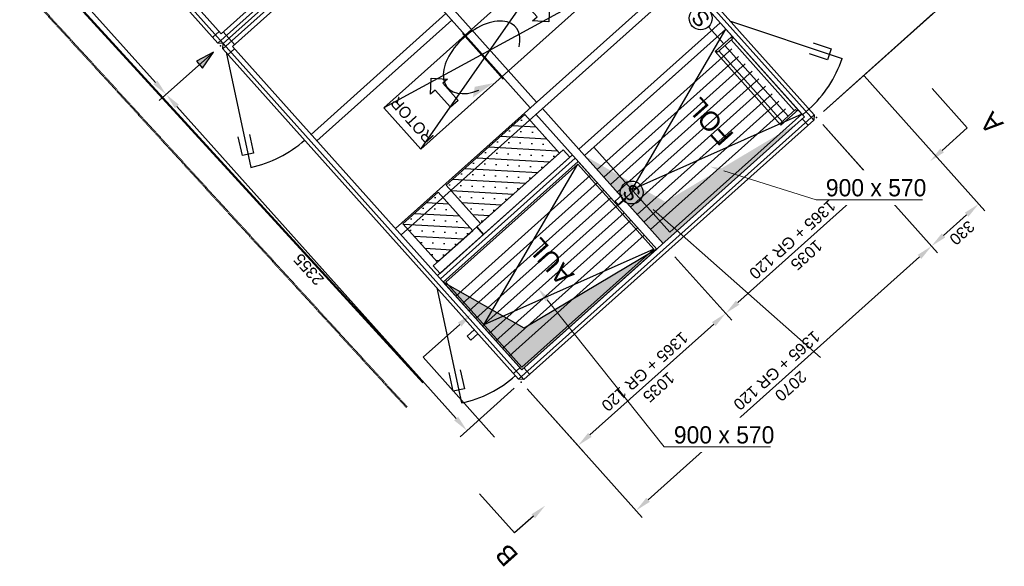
# Model space of a CAD drawing. Header units: millimetres. Extents: x -5775 to 84228, y -103402 to 6925.
# Tile 2 of 42: x 79087 to 84228, y -103402 to -100548. Entities that reach past the tile are written whole.
import ezdxf
from ezdxf import colors
from ezdxf.entities.mleader import LeaderData, LeaderLine
from ezdxf.enums import TextEntityAlignment as Align
from ezdxf.math import Vec2, Vec3

# ---------------------------------------------------------------- set-up
doc = ezdxf.new("R2010")
doc.units = ezdxf.units.MM
doc.header["$LTSCALE"] = 0.4
doc.linetypes.add('STRICHLINIE', pattern=[19.05, 12.7, -6.35])
for name, color, linetype, lineweight in [('Pi_lü_Beschriftung', 43, 'Continuous', 18), ('PI_THRL_Heizungsleitung-Rücklauf', 140, 'STRICHLINIE', 50), ('PI_THVL_Heizungsleitung-Vorlauf', 230, 'Continuous', 50)]:
    doc.layers.add(name, color=color, linetype=linetype, lineweight=lineweight)
doc.layers.add('RLT 2', color=253, linetype='Continuous')
doc.styles.add('Arial', font='arial.ttf', dxfattribs={"width": 0.95, "height": 1.8})
doc.styles.add('ROMANS8', font='arial.ttf')

# ---------------------------------------------------------------- blocks, each defined once
blk = doc.blocks.new('RLT2')
at = {"layer": 'RLT 2'}
blk.add_hatch(color=256, dxfattribs=at).paths.add_polyline_path([(103982.2, -112073.8), (104038.8, -111990.2), (103949.5, -112037.3)])
at = {"layer": 'RLT 2', "ltscale": 10}
h = blk.add_hatch(dxfattribs=at)
h.set_pattern_fill('SACNCR', color=256, scale=25, angle=131.8232, style=0)
h.set_pattern_definition([(176.8232, (111551.74, -111762.49), (-3.299, -59.43977), []), (176.8232, (111523.67, -111731.12), (-3.299, -59.43977), [0, -59.53125])])
h.paths.add_polyline_path([(105433.5, -112885.9), (105844.9, -112517.8), (105664.8, -112316.6), (105253.5, -112684.7)])
for points in [[(107090.5, -112359.3), (106398.3, -112772.4), (105976.2, -112531.1), (106386.3, -112989.5)], [(106352.8, -113019.5), (105660.6, -113432.5), (105238.4, -113191.3), (105648.5, -113649.6)]]:
    blk.add_hatch(color=256, dxfattribs=at).paths.add_polyline_path(points)
h = blk.add_hatch(dxfattribs=at)
h.set_pattern_fill('SACNCR', color=256, scale=25, angle=131.8232, style=0)
h.set_pattern_definition([(176.8232, (111101.264, -112165.59), (-3.299, -59.43977), []), (176.8232, (111073.194, -112134.223), (-3.299, -59.43977), [0, -59.53125])])
h.paths.add_polyline_path([(105208.1, -113087.7), (105392.1, -112922.9), (105212.1, -112721.7), (105028, -112886.4)])
for p, q in [((103735.4, -112149), (101616.9, -109781.5)), ((105692.6, -112281.7), (104842.4, -111331.6)), ((105726.1, -112251.7), (104875.9, -111301.6)), ((107223.4, -112300.8), (108084.1, -111530.6)), ((106463.9, -111591.5), (104988.4, -112911.9)), ((106493.9, -111625.1), (105018.4, -112945.4)), ((105252.5, -111789.9), (104548.3, -112420)), ((107223.4, -112300.8), (107797.2, -111787.3)), ((105282.5, -111823.4), (104578.3, -112453.6)), ((106683.9, -111837.4), (105946.2, -112497.6)), ((106702.6, -111948.3), (106622.6, -111858.8)), ((106737.5, -111829.8), (107320.8, -112024.7)), ((105552.1, -112132.2), (105338.7, -111893.8)), ((106713.9, -111871), (105976.2, -112531.1)), ((106657.9, -111988.3), (106741.7, -111913.2)), ((106747.3, -111908.2), (106713.9, -111871)), ((106713.9, -111871), (107124, -112329.3)), ((106741.7, -111913.2), (106747.3, -111908.2)), ((106741.7, -111913.2), (106748.4, -111920.7)), ((106748.4, -111920.7), (106670.1, -111990.7)), ((107039.3, -112324.6), (106709.2, -111955.7)), ((107071, -112296.2), (106740.9, -111927.4)), ((104038.8, -111990.2), (103755.7, -112243.6)), ((104038.8, -111990.2), (103755.7, -112243.6)), ((104104.6, -111991.7), (104233.8, -112593)), ((106041.2, -112603.8), (106745.4, -111973.6)), ((106076.2, -112642.9), (106780.4, -112012.8)), ((107001.3, -112372), (106657.9, -111988.3)), ((106670.1, -111990.7), (106663.4, -111983.3)), ((107007.7, -112352.9), (106677.6, -111984)), ((106111.2, -112682.1), (106815.4, -112051.9)), ((106146.2, -112721.2), (106850.5, -112091)), ((107435.5, -112115), (108065.8, -112819.3)), ((106181.2, -112760.3), (106885.5, -112130.1)), ((106216.3, -112799.4), (106920.5, -112169.3)), ((106251.3, -112838.5), (106955.5, -112208.4)), ((105305.8, -113904), (103847.5, -112274.2)), ((106286.3, -112877.7), (106990.5, -112247.5)), ((106352.8, -113019.5), (105722.6, -112315.2)), ((106386.3, -112989.5), (105756.1, -112285.2)), ((106321.3, -112916.8), (107025.5, -112286.6)), ((107078.4, -112289.6), (107000.2, -112359.6)), ((107090.7, -112292), (107001.3, -112372)), ((107085.1, -112297), (107078.4, -112289.6)), ((107124, -112329.3), (107090.7, -112292)), ((107000.2, -112359.6), (107006.9, -112367)), ((107219.6, -112368.6), (107819.9, -113039.4)), ((107219.6, -112368.6), (107516.4, -112700.3)), ((107219.6, -112368.6), (107819.9, -113039.4)), ((105912.6, -112527.6), (105208.4, -113157.8)), ((105927.7, -112544.4), (105223.4, -113174.5)), ((105942.7, -112561.2), (105238.4, -113191.3)), ((106352.8, -113019.5), (105942.7, -112561.2)), ((105942.7, -112561.2), (106352.8, -113019.5)), ((105303.5, -113264), (106007.7, -112633.8)), ((105338.5, -113303.1), (106042.7, -112672.9)), ((105373.5, -113342.2), (106077.7, -112712.1)), ((106135.3, -112768.9), (106172.5, -112735.6)), ((107421.8, -112720.6), (106775.7, -113298.7)), ((105408.5, -113381.3), (106112.7, -112751.2)), ((105443.5, -113420.5), (106147.7, -112790.3)), ((106154.3, -112790.1), (106135.3, -112768.9)), ((106147.7, -112790.3), (106177.5, -112763.6)), ((106191.5, -112756.8), (106154.3, -112790.1)), ((105478.5, -113459.6), (106182.7, -112829.4)), ((107971.2, -112839.6), (107850.4, -112947.6)), ((105513.5, -113498.7), (106217.7, -112868.6)), ((105548.5, -113537.8), (106252.7, -112907.7)), ((105583.5, -113577), (106287.7, -112946.8)), ((105648.5, -113649.6), (106352.8, -113019.5)), ((106352.8, -113019.5), (105660.6, -113432.5)), ((107725.3, -113059.6), (106307.9, -114328)), ((106448.3, -113058.8), (106745.2, -113390.5)), ((106448.3, -113058.8), (106745.2, -113390.5)), ((105660.6, -113432.5), (105238.4, -113191.3)), ((105238.4, -113191.3), (105648.5, -113649.6)), ((105204.9, -113221.3), (105334.1, -113822.6)), ((105363.2, -113473.2), (105400.5, -113439.9)), ((106004.5, -113988.9), (106650.6, -113410.7)), ((105382.2, -113494.4), (105363.2, -113473.2)), ((105419.5, -113461.1), (105382.2, -113494.4)), ((105609.2, -113745.2), (105326.1, -113998.6)), ((105677, -113748.9), (106277.3, -114419.7)), ((105677, -113748.9), (105973.9, -114080.7))]:
    blk.add_line(p, q, dxfattribs=at)
at = {"layer": 'RLT 2', "ltscale": 15}
for p, q in [((106713.9, -111871), (106024.6, -112487.8)), ((106223, -112709.5), (106713.9, -111871)), ((107110.7, -112314.4), (106713.9, -111871)), ((107110.7, -112314.4), (106223, -112709.5)), ((106421.4, -112931.2), (107110.7, -112314.4)), ((106024.6, -112487.8), (106421.4, -112931.2)), ((105941.9, -112575.3), (105252.6, -113192.1)), ((105450.9, -113413.8), (105941.9, -112575.3)), ((106338.6, -113018.7), (105941.9, -112575.3)), ((106338.6, -113018.7), (105450.9, -113413.8)), ((105649.3, -113635.5), (106338.6, -113018.7)), ((105252.6, -113192.1), (105649.3, -113635.5))]:
    blk.add_line(p, q, dxfattribs=at)
at = {"layer": 'RLT 2'}
for p, q in [((104038.8, -111990.2), (103949.5, -112037.3)), ((103982.2, -112073.8), (104038.8, -111990.2)), ((103949.5, -112037.3), (103982.2, -112073.8))]:
    blk.add_line(p, q, dxfattribs=at)
at = {"layer": 'RLT 2', "ltscale": 10}
for points in [[(104831, -111281.4), (104089.5, -111944.9), (104061.3, -111943.3), (101857.4, -109480.4), (101859, -109452.2), (102600.4, -108788.7), (102628.7, -108790.2), (104832.6, -111253.1), (104831, -111281.4)], [(104782.4, -111264.5), (104078.1, -111894.7), (101907.6, -109469), (102611.8, -108838.9), (104782.4, -111264.5)], [(104089.5, -111944.9), (101859, -109452.2)], [(107172.7, -112346.1), (105659.9, -113699.8), (105631.7, -113698.3), (104088, -111973.1), (104089.5, -111944.9), (105602.3, -110591.2), (105630.5, -110592.8), (107174.3, -112317.9), (107172.7, -112346.1)], [(105630.5, -110592.8), (104088, -111973.1)], [(107172.7, -112346.1), (105602.3, -110591.2)], [(107124, -112329.3), (105648.5, -113649.6), (104138.2, -111961.7), (105613.7, -110641.4), (107124, -112329.3)], [(104832.6, -111253.1), (104061.3, -111943.3)], [(105121.1, -112497.8), (106037.7, -111677.6), (105844.3, -111461.5), (104927.7, -112281.7), (105121.1, -112497.8), (105844.3, -111461.5), (106037.7, -111677.6), (104927.7, -112281.7)], [(104034.6, -111913.5), (104068.1, -111883.5)], [(104119.3, -111918.2), (104089.3, -111884.7)], [(105659.9, -113699.8), (104089.5, -111944.9)], [(104119.3, -111918.2), (104149.3, -111951.7)], [(104114.6, -112002.9), (104148.2, -111972.9)], [(107843.5, -112503.8), (107974.6, -112386.4), (107791.3, -112181.5)], [(107174.3, -112317.9), (105631.7, -113698.3)], [(107147.6, -112288.1), (107114, -112318.1)], [(107142.9, -112372.8), (107112.9, -112339.3)], [(106334.8, -112812.9), (107208.1, -113585.4)], [(105324.2, -113413.1), (105133.4, -113583.8), (105506.6, -114000.9)], [(105605, -113668.4), (105638.5, -113638.4)], [(105689.7, -113673.1), (105659.7, -113639.6)], [(105708.8, -114413.9), (105611.2, -114501.3), (105427.8, -114296.4)]]:
    blk.add_lwpolyline(points, dxfattribs=at)
for points in [[(105688.7, -111681.3), (105768.7, -111770.7), (105793.9, -111748.2), (105789.2, -111832.9), (105704.4, -111828.2), (105729.6, -111805.7), (105649.6, -111716.3)], [(105276.7, -112278.1), (105196.7, -112188.6), (105171.5, -112211.1), (105176.2, -112126.4), (105260.9, -112131.1), (105235.8, -112153.6), (105315.8, -112243)], [(105433.5, -112885.9), (105844.9, -112517.8), (105664.8, -112316.6), (105253.5, -112684.7)], [(105864.6, -112500.2), (105413.7, -112903.6), (105448.8, -112942.7), (105899.6, -112539.3)], [(105208.1, -113087.7), (105392.1, -112922.9), (105212.1, -112721.7), (105028, -112886.4)], [(105413.7, -112903.6), (105186.5, -113107), (105221.5, -113146.1), (105448.8, -112942.7)]]:
    blk.add_lwpolyline(points, close=True, dxfattribs=at)
at = {"layer": 'RLT 2'}
for points in [[(107169.2, -111942.1), (107264, -111974), (107244.9, -112030.8), (107150.1, -111999)], [(104227.1, -112420.5), (104248.3, -112518.3), (104189.6, -112531), (104168.5, -112433.2)], [(105327.4, -113650.1), (105348.6, -113747.8), (105289.9, -113760.5), (105268.7, -113662.8)]]:
    blk.add_lwpolyline(points, dxfattribs=at)
at = {"layer": 'RLT 2', "ltscale": 10}
for centre in [(106582.5, -111814.1), (106222.2, -112723.6)]:
    blk.add_circle(centre, 60, dxfattribs=at)
for centre, start, end in [((106737.5, -111829.8), 311.8233, 341.5232), ((104104.6, -111991.7), 282.1232, 311.8233), ((105204.9, -113221.3), 282.1232, 311.8233)]:
    blk.add_arc(centre, 615, start, end, dxfattribs=at)
at = {"layer": 'RLT 2'}
blk.add_ellipse((105439, -112018), major_axis=(-177.7, -159), ratio=0.581318, start_param=2.443832, end_param=7.298933, dxfattribs=at)
at = {"layer": 'RLT 2', "ltscale": 10}
for p in [(104074.6, -111958.2), (104074.6, -111958.2), (107187.6, -112332.8), (105645, -113713.2)]:
    blk.add_point(p, dxfattribs=at)
for points in [[(103725, -112158.3), (103745.9, -112139.7), (103791.4, -112211.6)], [(103837, -112283.5), (103857.9, -112264.9), (103791.4, -112211.6)], [(107852.8, -112514.2), (107780.9, -112559.8), (107834.1, -112493.4)], [(107431.2, -112731), (107412.5, -112710.1), (107484.4, -112664.5)], [(106325.6, -112823.4), (106271.9, -112757.3), (106344.1, -112802.4)], [(107980.5, -112850), (107961.8, -112829.1), (108033.8, -112783.6)], [(107859.8, -112958), (107841.1, -112937.2), (107787.8, -113003.6)], [(107734.6, -113070.1), (107715.9, -113049.2), (107787.8, -113003.6)], [(106785.1, -113309.1), (106766.4, -113288.3), (106713.2, -113354.7)], [(105314.9, -113402.7), (105386.8, -113357.1), (105333.5, -113423.6)], [(106659.9, -113421.2), (106641.2, -113400.3), (106713.2, -113354.7)], [(105295.4, -113913.3), (105316.3, -113894.6), (105361.8, -113966.6)], [(106013.8, -113999.3), (105995.1, -113978.5), (105941.9, -114044.9)], [(106317.2, -114338.4), (106298.5, -114317.5), (106245.3, -114384)], [(105699.5, -114403.5), (105771.4, -114357.9), (105718.2, -114424.4)]]:
    blk.add_solid(points, dxfattribs=at)
at = {"layer": 'RLT 2'}
blk.add_solid([(105403, -112171.8), (105392.8, -112227.8), (105499.7, -112152.3)], dxfattribs=at)
at = {"layer": 'RLT 2', "style": 'Arial'}
for s, height, p in [('S', 80, (106637.1, -111816.8)), ('FOL', 100, (106761.2, -112421.3)), ('A', 100, (108168.2, -112363.4)), ('S', 80, (106276.8, -112726.3)), ('AUL', 100, (105926.4, -113152.9)), ('B', 100, (105636.3, -114618.8))]:
    blk.add_text(s, height=height, rotation=131.8233, dxfattribs=at).set_placement(p)
at = {"layer": 'RLT 2', "ltscale": 10, "insert": (105149, -112472.8), "char_height": 60, "width": 310, "attachment_point": 1, "rotation": 131.8232, "style": 'Arial'}
blk.add_mtext('ROTOR', dxfattribs=at)
at = {"layer": 'RLT 2', "ltscale": 10, "char_height": 60, "attachment_point": 5, "style": 'ROMANS8'}
for s, insert, rotation in [('\\A1;1365 + GR 120', (107062.1, -112968.6), 221.8232), ('\\A1;330', (107947.3, -112934.3), 221.8232), ('\\A1;1035', (107135.2, -113050.4), 221.8232), ('\\A1;2355', (104535.9, -113125.5), 131.8232), ('\\A1;1365 + GR 120', (106979.9, -113652.8), 221.8232), ('\\A1;1365 + GR 120', (106290.8, -113658.8), 221.8232), ('\\A1;1035', (106364, -113740.5), 221.8232), ('\\A1;2070', (107053, -113734.5), 221.8232)]:
    blk.add_mtext(s, dxfattribs=dict(at, insert=insert, rotation=rotation))
at = {"layer": 'RLT 2', "ltscale": 10, "style": 'Arial'}
blk.add_attdef('TYP', text='', height=40, rotation=131.8233, dxfattribs=at).set_placement((102394.9, -109301.3), align=Align.MIDDLE_CENTER)

msp = doc.modelspace()

# ---------------------------------------------------------------- linework, layer by layer
at = {"layer": 'PI_THRL_Heizungsleitung-Rücklauf'}
msp.add_line((77950.5, -99121.9), (81108.7, -102572.7), dxfattribs=at)
at = {"layer": 'PI_THVL_Heizungsleitung-Vorlauf'}
msp.add_line((78162.4, -99131.3), (81193.6, -102443.2), dxfattribs=at)

# ---------------------------------------------------------------- block references
at = {"layer": 'RLT 2'}
msp.add_blockref('RLT2', (-23939.9, 11273.1), dxfattribs=at)

# ---------------------------------------------------------------- next in the draw order: leaders
at = {"layer": 'Pi_lü_Beschriftung'}
ml = msp.add_multileader_mtext('Standard', dxfattribs=at)
ml.set_content('900 x 500', color=256, style='Arial')
ml.set_leader_properties(color=256, linetype='ByLayer', lineweight=-1)
ml.build(insert=Vec2(0, 0))
ml.multileader.update_dxf_attribs({"text_left_attachment_type": 6, "text_right_attachment_type": 6, "dogleg_length": 0.5, "arrow_head_size": 75, "scale": 50})
ctx = ml.context
ctx.base_point, ctx.scale, ctx.char_height, ctx.arrow_head_size, ctx.landing_gap_size, ctx.plane_origin = Vec3(78340.9, -100364.8), 50, 90, 75, 25, Vec3(78509.6, -101220.9)
ctx.left_attachment, ctx.right_attachment = 6, 6
notes = []
notes.append((ctx, [(1, (1, 1, 0), (78929.9, -100364.8), (-1, 0), 25, [(0, [(79655.6, -99877.6)], 0, [])])]))
ctx.mtext.insert, ctx.mtext.flow_direction = Vec3(78365.9, -100256.8), 5
ctx.mtext.has_bg_fill, ctx.mtext.bg_color, ctx.mtext.bg_scale_factor, ctx.mtext.bg_transparency, ctx.mtext.use_window_bg_color = 1, -1027028792, 1.5, 0, 1
ml = msp.add_multileader_mtext('Standard', dxfattribs=at)
ml.set_content('WSG Kanaleinbau\\P5.000 m³/h\\P1.397 x 747', color=256, style='Arial')
ml.set_leader_properties(color=256, linetype='ByLayer', lineweight=-1)
ml.build(insert=Vec2(0, 0))
ml.multileader.update_dxf_attribs({"text_left_attachment_type": 6, "text_right_attachment_type": 6, "dogleg_length": 0.5, "arrow_head_size": 75, "scale": 50})
ctx = ml.context
ctx.base_point, ctx.scale, ctx.char_height, ctx.arrow_head_size, ctx.landing_gap_size, ctx.plane_origin = Vec3(82923.2, -99999.5), 50, 90, 75, 25, Vec3(82254, -100881.3)
ctx.left_attachment, ctx.right_attachment = 6, 6
notes.append((ctx, [(0, (1, 1, 0), (82898.2, -99999.5), (1, 0), 25, [(0, [(82528.1, -100345)], 0, [])])]))
ctx.mtext.insert, ctx.mtext.flow_direction = Vec3(82948.2, -99891.5), 5
ctx.mtext.has_bg_fill, ctx.mtext.bg_color, ctx.mtext.bg_scale_factor, ctx.mtext.bg_transparency, ctx.mtext.use_window_bg_color = 1, -1027028792, 1.5, 0, 1
ml = msp.add_multileader_mtext('Standard', dxfattribs=at)
ml.set_content('900 x 570', color=256, style='Arial')
ml.set_leader_properties(color=256, linetype='ByLayer', lineweight=-1)
ml.build(insert=Vec2(0, 0))
ml.multileader.update_dxf_attribs({"text_left_attachment_type": 6, "text_right_attachment_type": 6, "dogleg_length": 0.5, "arrow_head_size": 75, "scale": 50})
ctx = ml.context
ctx.base_point, ctx.scale, ctx.char_height, ctx.arrow_head_size, ctx.landing_gap_size, ctx.plane_origin = Vec3(83271.3, -101488.6), 50, 90, 75, 25, Vec3(83030.5, -103183.2)
ctx.left_attachment, ctx.right_attachment = 6, 6
notes.append((ctx, [(0, (1, 1, 0), (83246.3, -101488.6), (1, 0), 25, [(0, [(82692.7, -101315.2)], 0, [])])]))
ctx.mtext.insert, ctx.mtext.flow_direction = Vec3(83296.3, -101380.6), 5
ctx.mtext.has_bg_fill, ctx.mtext.bg_color, ctx.mtext.bg_scale_factor, ctx.mtext.bg_transparency, ctx.mtext.use_window_bg_color = 1, -1027028792, 1.5, 0, 1
ml = msp.add_multileader_mtext('Standard', dxfattribs=at)
ml.set_content('900 x 570', color=256, style='Arial')
ml.set_leader_properties(color=256, linetype='ByLayer', lineweight=-1)
ml.build(insert=Vec2(0, 0))
ml.multileader.update_dxf_attribs({"text_left_attachment_type": 6, "text_right_attachment_type": 6, "dogleg_length": 0.5, "arrow_head_size": 75, "scale": 50})
ctx = ml.context
ctx.base_point, ctx.scale, ctx.char_height, ctx.arrow_head_size, ctx.landing_gap_size, ctx.plane_origin = Vec3(82477.7, -102778.9), 50, 90, 75, 25, Vec3(82221.2, -104001)
ctx.left_attachment, ctx.right_attachment = 6, 6
notes.append((ctx, [(0, (1, 1, 0), (82452.7, -102778.9), (1, 0), 25, [(0, [(81795.2, -101952.3)], 0, [])])]))
ctx.mtext.insert, ctx.mtext.flow_direction = Vec3(82502.7, -102670.9), 5
ctx.mtext.has_bg_fill, ctx.mtext.bg_color, ctx.mtext.bg_scale_factor, ctx.mtext.bg_transparency, ctx.mtext.use_window_bg_color = 1, -1027028792, 1.5, 0, 1
for ctx, leaders in notes:
    for number, flags, end, landing, length, lines in leaders:
        leader = LeaderData()
        leader.index, (leader.has_last_leader_line, leader.has_dogleg_vector, leader.attachment_direction) = number, flags
        leader.last_leader_point, leader.dogleg_vector, leader.dogleg_length = Vec3(end), Vec3(landing), length
        for number, points, colour, breaks in lines:
            line = LeaderLine()
            line.index, line.vertices, line.color, line.breaks = number, Vec3.list(points), colors.encode_raw_color(colour), breaks
            leader.lines.append(line)
        ctx.leaders.append(leader)

doc.saveas('drawing.dxf')
